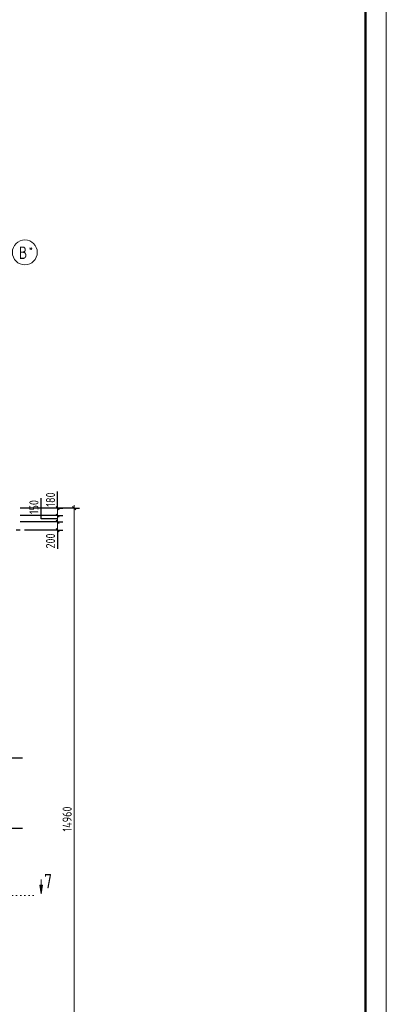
# Model space of a CAD drawing. Header units: millimetres. Extents: x 0 to 43617, y 0 to 59400.
# Tile 14 of 23: x 33160 to 42000, y 13089 to 36847. Entities that reach past the tile are written whole.
import ezdxf

# ---------------------------------------------------------------- set-up
doc = ezdxf.new("R2010")
doc.units = ezdxf.units.MM
doc.linetypes.add('______5', pattern=[1100, 800, -100, 100, -100])
doc.linetypes.add('______9', pattern=[100, 0, -100])
for name, color, linetype, lineweight in [('Standard', 7, 'Continuous', 25), ('Оси', 40, '______5', 18), ('Размерная выноска', 7, 'Continuous', 13), ('Сечения символ', 7, 'Continuous', 25)]:
    doc.layers.add(name, color=color, linetype=linetype, lineweight=lineweight)
doc.styles.add('GOST 2.304-81', font='txt')
doc.styles.add('ISOCPEUR', font='txt')

msp = doc.modelspace()

# ---------------------------------------------------------------- hatches: boundary and pattern name
at = {"layer": 'Сечения символ', "linetype": 'Continuous', "lineweight": 13, "transparency": 33554687}
msp.add_hatch(color=7, dxfattribs=at).paths.add_polyline_path([(33708, 15965), (33678, 15755), (33648, 15965)], flags=16)

# ---------------------------------------------------------------- linework, layer by layer
at = {"layer": 'Standard', "color": 251, "linetype": 'Continuous', "lineweight": -3, "true_color": 0x656565, "transparency": 33554687}
for p, q in [((33361, 25060), (33174, 25060)), ((34474, 25060), (33174, 25060)), ((34074, 25060), (33949, 25060)), ((34074, 25060), (34199, 25060)), ((34474, 25060), (34349, 25060)), ((34474, 25060), (34599, 25060)), ((34074, 24880), (33949, 24880)), ((34074, 24730), (33949, 24730)), ((34074, 24880), (34199, 24880)), ((34074, 24730), (34199, 24730)), ((34074, 24530), (33949, 24530)), ((34074, 24530), (34199, 24530)), ((34074, 24530), (34074, 24530))]:
    msp.add_line(p, q, dxfattribs=at)
at = {"layer": 'Standard', "color": 7, "linetype": 'Continuous', "lineweight": 25, "transparency": 33554687}
for p, q in [((34111, 25022), (34036, 25097)), ((34436, 25097), (34511, 25022)), ((34111, 24842), (34036, 24917)), ((34111, 24692), (34036, 24767)), ((34111, 24492), (34036, 24567))]:
    msp.add_line(p, q, dxfattribs=at)
at = {"layer": 'Standard', "color": 7, "linetype": 'Continuous', "lineweight": 13, "transparency": 33554687}
for p, q in [((34074, 25060), (34074, 25135)), ((34074, 24880), (34074, 25060)), ((34474, 25060), (34474, 25135)), ((34074, 24730), (34074, 24880)), ((34074, 24530), (34074, 24730)), ((34074, 24530), (34074, 24455))]:
    msp.add_line(p, q, dxfattribs=at)
msp.add_lwpolyline([(0, 0), (42000, 0), (42000, 59400), (0, 59400), (0, 0)], close=True, dxfattribs=at)
at = {"layer": 'Standard', "color": 7, "linetype": 'Continuous', "lineweight": 50, "transparency": 33554687}
msp.add_lwpolyline([(2000, 58900), (41500, 58900), (41500, 500), (2000, 500), (2000, 58900)], close=True, dxfattribs=at)
at = {"layer": 'Standard', "color": 251, "linetype": 'Continuous', "lineweight": -3, "true_color": 0x656565, "transparency": 33554687}
for points in [[(34074, 25060), (34046, 25060), (34046, 25060), (33646, 25060)], [(34074, 24880), (34046, 24880), (34046, 24880), (33648, 24880), (33648, 24880), (33174, 24880)], [(34074, 24730), (34046, 24730), (34046, 24730), (33720, 24730), (33720, 24730), (33174, 24730)]]:
    msp.add_lwpolyline(points, dxfattribs=at)
at = {"layer": 'Standard', "color": 7, "linetype": 'Continuous', "lineweight": 13, "transparency": 33554687}
msp.add_lwpolyline([(34474, 25060), (34474, 17429), (34474, 17429), (34474, 10100)], dxfattribs=at)
at = {"layer": 'Оси', "color": 8, "linetype": '______5', "lineweight": -3, "transparency": 33554687}
for p, q in [((34074, 24530), (4600, 24530)), ((34074, 24530), (4600, 24530)), ((33224, 19030), (4600, 19030)), ((33224, 17330), (4600, 17330))]:
    msp.add_line(p, q, dxfattribs=at)
at = {"layer": 'Оси', "color": 7, "linetype": 'Continuous', "lineweight": 13, "transparency": 33554687}
msp.add_circle((33284, 31232), 300, dxfattribs=at)
at = {"layer": 'Размерная выноска', "color": 7, "linetype": 'Continuous', "lineweight": 25, "transparency": 33554687}
for p, q in [((34074, 25060), (34074, 25460)), ((34074, 24530), (34074, 24080))]:
    msp.add_line(p, q, dxfattribs=at)
msp.add_lwpolyline([(34074, 24805), (33674, 24805), (33674, 25305)], dxfattribs=at)
at = {"layer": 'Сечения символ', "color": 7, "linetype": 'Continuous', "lineweight": 13, "transparency": 33554687}
for p, q in [((33678, 15755), (33648, 15965)), ((33648, 15965), (33708, 15965)), ((33678, 15755), (33678, 16102)), ((33678, 15965), (33678, 15980)), ((33708, 15965), (33678, 15755)), ((33678, 15755), (33678, 15755)), ((33678, 15755), (33678, 15755)), ((33678, 15755), (33678, 15755))]:
    msp.add_line(p, q, dxfattribs=at)
at = {"layer": 'Сечения символ', "color": 7, "linetype": '______9', "lineweight": 13, "transparency": 33554687}
msp.add_line((33485, 15713), (31344, 15713), dxfattribs=at)

# ---------------------------------------------------------------- texts
at = {"layer": 'Standard', "color": 7, "linetype": 'Continuous', "lineweight": 25, "transparency": 33554687, "char_height": 220, "attachment_point": 7, "rotation": 90, "style": 'GOST 2.304-81'}
for s, insert, width in [('180', (34013, 25097), 485.09), ('150', (33613, 24917), 469.51), ('200', (34013, 24086), 531.96), ('14960', (34413, 17259), 766.39)]:
    msp.add_mtext(s, dxfattribs=dict(at, insert=insert, width=width))
at = {"layer": 'Оси', "color": 7, "linetype": 'Continuous', "lineweight": 25, "transparency": 33554687, "attachment_point": 7, "style": 'ISOCPEUR'}
for s, insert, char_height, width in [('\\W0.80;В', (33138, 31074), 300, 359.83), ('\\W0.80;*', (33378, 31249), 180, 215.91)]:
    msp.add_mtext(s, dxfattribs=dict(at, insert=insert, char_height=char_height, width=width))
at = {"layer": 'Сечения символ', "color": 7, "linetype": 'Continuous', "lineweight": 35, "transparency": 33554687, "insert": (33749, 15883), "char_height": 350, "width": 380.8, "attachment_point": 7, "style": 'ISOCPEUR'}
msp.add_mtext('\\W0.78;7', dxfattribs=at)

doc.saveas('drawing.dxf')
